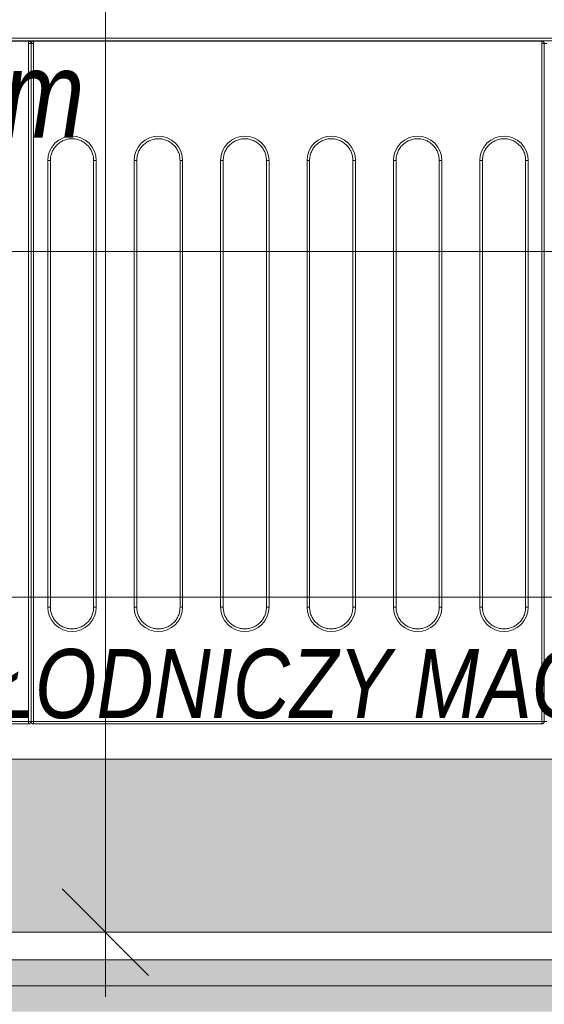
# Model space of a CAD drawing. Header units: millimetres. Extents: x -19278 to 18011, y -32369 to 41467.
# Tile 47 of 64: x -4118 to -3814, y 3004 to 3573. Entities that reach past the tile are written whole.
import ezdxf
from ezdxf.xclip import XClip

# ---------------------------------------------------------------- set-up
doc = ezdxf.new("R2010")
doc.units = ezdxf.units.MM
doc.header["$MEASUREMENT"] = 0
doc.header["$XCLIPFRAME"] = 0
doc.layers.add('2D - Rysunki i Obrazki', color=7, linetype='Continuous')
doc.layers.add('PT.A.01_1_Ściany zewnętrzne', color=7, linetype='Continuous')
for name, color, linetype, lineweight in [('PT.A.01_1_Wnętrze - umeblowanie_Nr_pióra__101_Nr_pióra__252', 252, 'Continuous', 18), ('PT.A.01_1_Wnętrze - umeblowanie_Nr_pióra__1_Nr_pióra__7', 7, 'Continuous', 18), ('PT.A.01_1_Wnętrze - umeblowanie_Nr_pióra__201_Nr_pióra__7', 7, 'Continuous', 18), ('PT.A.01_1_Wymiarowanie_Nr_pióra__40_Nr_pióra__7', 7, 'Continuous', 18), ('PT.A.01_1_Ściany zewnętrzne_Nr_pióra__1_Nr_pióra__7', 7, 'Continuous', 18), ('PT.A.01_1_Ściany zewnętrzne_Nr_pióra__41_Nr_pióra__7', 7, 'Continuous', 18)]:
    doc.layers.add(name, color=color, linetype=linetype, lineweight=lineweight)
doc.layers.add('PT.A.01_1_Wymiarowanie_Nr_pióra__133_Nr_pióra__12', color=7, linetype='Continuous', lineweight=18, true_color=0xb0b000)
doc.layers.add('PT.A.01_1_Ściany wewnętrzne_Nr_pióra__70_Nr_pióra__3', color=7, linetype='Continuous', lineweight=18, true_color=0x00bfbf)
doc.styles.add('GENERATED_STYLE_6', font='txt')

# ---------------------------------------------------------------- blocks, each defined once
blk = doc.blocks.new('Rysunek_1_1', base_point=(2114.36, 3072.6))
at = {"layer": 'PT.A.01_1_Wnętrze - umeblowanie_Nr_pióra__101_Nr_pióra__252', "linetype": 'Continuous'}
blk.add_hatch(color=256, dxfattribs=at).paths.add_polyline_path([(-4456.37, 3145.51), (-4556.37, 3045.51), (-3356.37, 3045.51), (-3456.37, 3145.51)])
at = {"layer": 'PT.A.01_1_Ściany zewnętrzne', "linetype": 'Continuous', "lineweight": 0, "true_color": 0xffffff}
for points in [[(-6006.37, 3014.51), (-3351.37, 3014.51), (-3351.37, 3029.51), (-6006.37, 3029.51)], [(-6006.37, 3014.51), (-6006.37, 2999.51), (-3341.37, 2999.51), (-3341.37, 3014.51)]]:
    blk.add_hatch(color=7, dxfattribs=at).paths.add_polyline_path(points)
at = {"layer": 'PT.A.01_1_Wnętrze - umeblowanie_Nr_pióra__201_Nr_pióra__7', "linetype": 'Continuous'}
for p, q in [((-4112.84, 3560.91), (-4406.84, 3560.91)), ((-4398.84, 3562.51), (-3526.84, 3562.51)), ((-4398.84, 3562.51), (-3526.84, 3562.51)), ((-4398.84, 3561.01), (-3526.84, 3561.01)), ((-4112.84, 3560.88), (-4112.84, 3560.91)), ((-4112.84, 3560.88), (-4112.84, 3560.91)), ((-4112.84, 3559.41), (-4112.84, 3560.88)), ((-4112.84, 3559.41), (-4112.84, 3560.88)), ((-4111.34, 3559.41), (-4112.84, 3559.41)), ((-4112.84, 3167.41), (-4112.84, 3559.41)), ((-4111.34, 3559.41), (-4112.84, 3559.41)), ((-4112.84, 3167.41), (-4112.84, 3559.41)), ((-4111.34, 3559.41), (-4111.34, 3167.41)), ((-4109.84, 3559.41), (-4111.34, 3559.41)), ((-4111.34, 3559.41), (-4111.34, 3167.41)), ((-4109.84, 3559.41), (-4111.34, 3559.41)), ((-3815.84, 3560.91), (-4109.84, 3560.91)), ((-4109.84, 3560.91), (-4109.84, 3560.88)), ((-4109.84, 3560.91), (-4109.84, 3560.88)), ((-4109.84, 3560.88), (-4109.84, 3559.41)), ((-4109.84, 3560.88), (-4109.84, 3559.41)), ((-4109.84, 3559.41), (-4109.84, 3167.41)), ((-4109.84, 3559.41), (-4109.84, 3167.41)), ((-3815.84, 3560.88), (-3815.84, 3560.91)), ((-3815.84, 3560.88), (-3815.84, 3560.91)), ((-3815.84, 3559.41), (-3815.84, 3560.88)), ((-3815.84, 3559.41), (-3815.84, 3560.88)), ((-3814.34, 3559.41), (-3815.84, 3559.41)), ((-3815.84, 3167.41), (-3815.84, 3559.41)), ((-3814.34, 3559.41), (-3815.84, 3559.41)), ((-3815.84, 3167.41), (-3815.84, 3559.41)), ((-3814.34, 3559.41), (-3814.34, 3167.41)), ((-3812.84, 3559.41), (-3814.34, 3559.41)), ((-3814.34, 3559.41), (-3814.34, 3167.41)), ((-3812.84, 3559.41), (-3814.34, 3559.41)), ((-4101.64, 3233.41), (-4101.64, 3491.91)), ((-4101.64, 3491.91), (-4100.14, 3491.91)), ((-4101.64, 3233.41), (-4101.64, 3491.91)), ((-4101.64, 3491.91), (-4100.14, 3491.91)), ((-4100.14, 3233.41), (-4100.14, 3491.91)), ((-4100.14, 3233.41), (-4100.14, 3491.91)), ((-4075.14, 3491.91), (-4075.14, 3233.41)), ((-4075.14, 3491.91), (-4073.64, 3491.91)), ((-4075.14, 3491.91), (-4075.14, 3233.41)), ((-4075.14, 3491.91), (-4073.64, 3491.91)), ((-4073.64, 3491.91), (-4073.64, 3233.41)), ((-4073.64, 3491.91), (-4073.64, 3233.41)), ((-4051.64, 3233.41), (-4051.64, 3491.91)), ((-4051.64, 3491.91), (-4050.14, 3491.91)), ((-4051.64, 3233.41), (-4051.64, 3491.91)), ((-4051.64, 3491.91), (-4050.14, 3491.91)), ((-4050.14, 3233.41), (-4050.14, 3491.91)), ((-4050.14, 3233.41), (-4050.14, 3491.91)), ((-4025.14, 3491.91), (-4025.14, 3233.41)), ((-4025.14, 3491.91), (-4023.64, 3491.91)), ((-4025.14, 3491.91), (-4025.14, 3233.41)), ((-4025.14, 3491.91), (-4023.64, 3491.91)), ((-4023.64, 3491.91), (-4023.64, 3233.41)), ((-4023.64, 3491.91), (-4023.64, 3233.41)), ((-4001.64, 3233.41), (-4001.64, 3491.91)), ((-4001.64, 3491.91), (-4000.14, 3491.91)), ((-4001.64, 3233.41), (-4001.64, 3491.91)), ((-4001.64, 3491.91), (-4000.14, 3491.91)), ((-4000.14, 3233.41), (-4000.14, 3491.91)), ((-4000.14, 3233.41), (-4000.14, 3491.91)), ((-3975.14, 3491.91), (-3975.14, 3233.41)), ((-3975.14, 3491.91), (-3973.64, 3491.91)), ((-3975.14, 3491.91), (-3975.14, 3233.41)), ((-3975.14, 3491.91), (-3973.64, 3491.91)), ((-3973.64, 3491.91), (-3973.64, 3233.41)), ((-3973.64, 3491.91), (-3973.64, 3233.41)), ((-3951.64, 3233.41), (-3951.64, 3491.91)), ((-3951.64, 3491.91), (-3950.14, 3491.91)), ((-3951.64, 3233.41), (-3951.64, 3491.91)), ((-3951.64, 3491.91), (-3950.14, 3491.91)), ((-3950.14, 3233.41), (-3950.14, 3491.91)), ((-3950.14, 3233.41), (-3950.14, 3491.91)), ((-3925.14, 3491.91), (-3925.14, 3233.41)), ((-3925.14, 3491.91), (-3923.64, 3491.91)), ((-3925.14, 3491.91), (-3925.14, 3233.41)), ((-3925.14, 3491.91), (-3923.64, 3491.91)), ((-3923.64, 3491.91), (-3923.64, 3233.41)), ((-3923.64, 3491.91), (-3923.64, 3233.41)), ((-3901.64, 3233.41), (-3901.64, 3491.91)), ((-3901.64, 3491.91), (-3900.14, 3491.91)), ((-3901.64, 3233.41), (-3901.64, 3491.91)), ((-3901.64, 3491.91), (-3900.14, 3491.91)), ((-3900.14, 3233.41), (-3900.14, 3491.91)), ((-3900.14, 3233.41), (-3900.14, 3491.91)), ((-3875.14, 3491.91), (-3875.14, 3233.41)), ((-3875.14, 3491.91), (-3873.64, 3491.91)), ((-3875.14, 3491.91), (-3875.14, 3233.41)), ((-3875.14, 3491.91), (-3873.64, 3491.91)), ((-3873.64, 3491.91), (-3873.64, 3233.41)), ((-3873.64, 3491.91), (-3873.64, 3233.41)), ((-3851.64, 3233.41), (-3851.64, 3491.91)), ((-3851.64, 3491.91), (-3850.14, 3491.91)), ((-3851.64, 3233.41), (-3851.64, 3491.91)), ((-3851.64, 3491.91), (-3850.14, 3491.91)), ((-3850.14, 3233.41), (-3850.14, 3491.91)), ((-3850.14, 3233.41), (-3850.14, 3491.91)), ((-3825.14, 3491.91), (-3825.14, 3233.41)), ((-3825.14, 3491.91), (-3823.64, 3491.91)), ((-3825.14, 3491.91), (-3825.14, 3233.41)), ((-3825.14, 3491.91), (-3823.64, 3491.91)), ((-3823.64, 3491.91), (-3823.64, 3233.41)), ((-3823.64, 3491.91), (-3823.64, 3233.41)), ((-4101.64, 3233.41), (-4100.14, 3233.41)), ((-4101.64, 3233.41), (-4100.14, 3233.41)), ((-4073.64, 3233.41), (-4075.14, 3233.41)), ((-4073.64, 3233.41), (-4075.14, 3233.41)), ((-4051.64, 3233.41), (-4050.14, 3233.41)), ((-4051.64, 3233.41), (-4050.14, 3233.41)), ((-4023.64, 3233.41), (-4025.14, 3233.41)), ((-4023.64, 3233.41), (-4025.14, 3233.41)), ((-4001.64, 3233.41), (-4000.14, 3233.41)), ((-4001.64, 3233.41), (-4000.14, 3233.41)), ((-3973.64, 3233.41), (-3975.14, 3233.41)), ((-3973.64, 3233.41), (-3975.14, 3233.41)), ((-3951.64, 3233.41), (-3950.14, 3233.41)), ((-3951.64, 3233.41), (-3950.14, 3233.41)), ((-3923.64, 3233.41), (-3925.14, 3233.41)), ((-3923.64, 3233.41), (-3925.14, 3233.41)), ((-3901.64, 3233.41), (-3900.14, 3233.41)), ((-3901.64, 3233.41), (-3900.14, 3233.41)), ((-3873.64, 3233.41), (-3875.14, 3233.41)), ((-3873.64, 3233.41), (-3875.14, 3233.41)), ((-3851.64, 3233.41), (-3850.14, 3233.41)), ((-3851.64, 3233.41), (-3850.14, 3233.41)), ((-3823.64, 3233.41), (-3825.14, 3233.41)), ((-3823.64, 3233.41), (-3825.14, 3233.41)), ((-4406.84, 3167.41), (-4112.84, 3167.41)), ((-4406.84, 3167.41), (-4112.84, 3167.41)), ((-4112.84, 3167.41), (-4111.34, 3167.41)), ((-4112.84, 3167.41), (-4112.84, 3166.35)), ((-4112.84, 3167.41), (-4111.34, 3167.41)), ((-4112.84, 3167.41), (-4112.84, 3166.35)), ((-4111.34, 3167.41), (-4109.84, 3167.41)), ((-4111.34, 3167.41), (-4109.84, 3167.41)), ((-4109.84, 3167.41), (-3815.84, 3167.41)), ((-4109.84, 3166.35), (-4109.84, 3167.41)), ((-4109.84, 3167.41), (-3815.84, 3167.41)), ((-4109.84, 3166.35), (-4109.84, 3167.41)), ((-3815.84, 3167.41), (-3814.34, 3167.41)), ((-3815.84, 3167.41), (-3815.84, 3166.35)), ((-3815.84, 3167.41), (-3814.34, 3167.41)), ((-3815.84, 3167.41), (-3815.84, 3166.35)), ((-3814.34, 3167.41), (-3812.84, 3167.41)), ((-3814.34, 3167.41), (-3812.84, 3167.41)), ((-4406.84, 3165.91), (-4112.84, 3165.91)), ((-4406.84, 3165.91), (-4112.84, 3165.91)), ((-4112.84, 3166.35), (-4112.84, 3165.91)), ((-4112.84, 3166.35), (-4112.84, 3165.91)), ((-4109.84, 3165.91), (-4109.84, 3166.35)), ((-4109.84, 3165.91), (-4109.84, 3166.35)), ((-4109.84, 3165.91), (-3815.84, 3165.91)), ((-4109.84, 3165.91), (-3815.84, 3165.91)), ((-3815.84, 3166.35), (-3815.84, 3165.91)), ((-3815.84, 3166.35), (-3815.84, 3165.91))]:
    blk.add_line(p, q, dxfattribs=at)
at = {"layer": 'PT.A.01_1_Wnętrze - umeblowanie_Nr_pióra__201_Nr_pióra__7', "linetype": 'Continuous', "flags": 128}
for points in [[(-4112.54, 3560.84), (-4112.84, 3560.88)], [(-4112.54, 3560.84), (-4112.84, 3560.88)], [(-4111.34, 3559.39), (-4111.44, 3559.93), (-4111.75, 3560.41), (-4111.98, 3560.6), (-4112.24, 3560.75), (-4112.54, 3560.84)], [(-4111.34, 3559.39), (-4111.44, 3559.93), (-4111.75, 3560.41), (-4111.98, 3560.6), (-4112.24, 3560.75), (-4112.54, 3560.84)], [(-4110.15, 3560.84), (-4110.44, 3560.75), (-4110.7, 3560.6), (-4110.93, 3560.41), (-4111.24, 3559.93), (-4111.34, 3559.39)], [(-4110.15, 3560.84), (-4110.44, 3560.75), (-4110.7, 3560.6), (-4110.93, 3560.41), (-4111.24, 3559.93), (-4111.34, 3559.39)], [(-4109.84, 3560.88), (-4110.15, 3560.84)], [(-4109.84, 3560.88), (-4110.15, 3560.84)], [(-3815.54, 3560.84), (-3815.84, 3560.88)], [(-3815.54, 3560.84), (-3815.84, 3560.88)], [(-3814.34, 3559.39), (-3814.44, 3559.93), (-3814.75, 3560.41), (-3814.98, 3560.6), (-3815.24, 3560.75), (-3815.54, 3560.84)], [(-3814.34, 3559.39), (-3814.44, 3559.93), (-3814.75, 3560.41), (-3814.98, 3560.6), (-3815.24, 3560.75), (-3815.54, 3560.84)], [(-4101.64, 3491.91), (-4101.41, 3494.46), (-4100.66, 3497.06), (-4099.36, 3499.57), (-4097.54, 3501.81), (-4095.3, 3503.63), (-4092.79, 3504.93), (-4090.19, 3505.68), (-4087.64, 3505.91), (-4085.09, 3505.68), (-4082.49, 3504.93), (-4079.98, 3503.63), (-4077.74, 3501.81), (-4075.92, 3499.57), (-4074.62, 3497.06), (-4073.87, 3494.46), (-4073.64, 3491.91)], [(-4101.64, 3491.91), (-4101.41, 3494.46), (-4100.66, 3497.06), (-4099.36, 3499.57), (-4097.54, 3501.81), (-4095.3, 3503.63), (-4092.79, 3504.93), (-4090.19, 3505.68), (-4087.64, 3505.91), (-4085.09, 3505.68), (-4082.49, 3504.93), (-4079.98, 3503.63), (-4077.74, 3501.81), (-4075.92, 3499.57), (-4074.62, 3497.06), (-4073.87, 3494.46), (-4073.64, 3491.91)], [(-4051.64, 3491.91), (-4051.41, 3494.46), (-4050.66, 3497.06), (-4049.36, 3499.57), (-4047.54, 3501.81), (-4045.3, 3503.63), (-4042.79, 3504.93), (-4040.19, 3505.68), (-4037.64, 3505.91), (-4035.09, 3505.68), (-4032.49, 3504.93), (-4029.98, 3503.63), (-4027.74, 3501.81), (-4025.92, 3499.57), (-4024.62, 3497.06), (-4023.87, 3494.46), (-4023.64, 3491.91)], [(-4051.64, 3491.91), (-4051.41, 3494.46), (-4050.66, 3497.06), (-4049.36, 3499.57), (-4047.54, 3501.81), (-4045.3, 3503.63), (-4042.79, 3504.93), (-4040.19, 3505.68), (-4037.64, 3505.91), (-4035.09, 3505.68), (-4032.49, 3504.93), (-4029.98, 3503.63), (-4027.74, 3501.81), (-4025.92, 3499.57), (-4024.62, 3497.06), (-4023.87, 3494.46), (-4023.64, 3491.91)], [(-4001.64, 3491.91), (-4001.41, 3494.46), (-4000.66, 3497.06), (-3999.36, 3499.57), (-3997.54, 3501.81), (-3995.3, 3503.63), (-3992.79, 3504.93), (-3990.19, 3505.68), (-3987.64, 3505.91), (-3985.09, 3505.68), (-3982.49, 3504.93), (-3979.98, 3503.63), (-3977.74, 3501.81), (-3975.92, 3499.57), (-3974.62, 3497.06), (-3973.87, 3494.46), (-3973.64, 3491.91)], [(-4001.64, 3491.91), (-4001.41, 3494.46), (-4000.66, 3497.06), (-3999.36, 3499.57), (-3997.54, 3501.81), (-3995.3, 3503.63), (-3992.79, 3504.93), (-3990.19, 3505.68), (-3987.64, 3505.91), (-3985.09, 3505.68), (-3982.49, 3504.93), (-3979.98, 3503.63), (-3977.74, 3501.81), (-3975.92, 3499.57), (-3974.62, 3497.06), (-3973.87, 3494.46), (-3973.64, 3491.91)], [(-3951.64, 3491.91), (-3951.41, 3494.46), (-3950.66, 3497.06), (-3949.36, 3499.57), (-3947.54, 3501.81), (-3945.3, 3503.63), (-3942.79, 3504.93), (-3940.19, 3505.68), (-3937.64, 3505.91), (-3935.09, 3505.68), (-3932.49, 3504.93), (-3929.98, 3503.63), (-3927.74, 3501.81), (-3925.92, 3499.57), (-3924.62, 3497.06), (-3923.87, 3494.46), (-3923.64, 3491.91)], [(-3951.64, 3491.91), (-3951.41, 3494.46), (-3950.66, 3497.06), (-3949.36, 3499.57), (-3947.54, 3501.81), (-3945.3, 3503.63), (-3942.79, 3504.93), (-3940.19, 3505.68), (-3937.64, 3505.91), (-3935.09, 3505.68), (-3932.49, 3504.93), (-3929.98, 3503.63), (-3927.74, 3501.81), (-3925.92, 3499.57), (-3924.62, 3497.06), (-3923.87, 3494.46), (-3923.64, 3491.91)], [(-3901.64, 3491.91), (-3901.41, 3494.46), (-3900.66, 3497.06), (-3899.36, 3499.57), (-3897.54, 3501.81), (-3895.3, 3503.63), (-3892.79, 3504.93), (-3890.19, 3505.68), (-3887.64, 3505.91), (-3885.09, 3505.68), (-3882.49, 3504.93), (-3879.98, 3503.63), (-3877.74, 3501.81), (-3875.92, 3499.57), (-3874.62, 3497.06), (-3873.87, 3494.46), (-3873.64, 3491.91)], [(-3901.64, 3491.91), (-3901.41, 3494.46), (-3900.66, 3497.06), (-3899.36, 3499.57), (-3897.54, 3501.81), (-3895.3, 3503.63), (-3892.79, 3504.93), (-3890.19, 3505.68), (-3887.64, 3505.91), (-3885.09, 3505.68), (-3882.49, 3504.93), (-3879.98, 3503.63), (-3877.74, 3501.81), (-3875.92, 3499.57), (-3874.62, 3497.06), (-3873.87, 3494.46), (-3873.64, 3491.91)], [(-3851.64, 3491.91), (-3851.41, 3494.46), (-3850.66, 3497.06), (-3849.36, 3499.57), (-3847.54, 3501.81), (-3845.3, 3503.63), (-3842.79, 3504.93), (-3840.19, 3505.68), (-3837.64, 3505.91), (-3835.09, 3505.68), (-3832.49, 3504.93), (-3829.98, 3503.63), (-3827.74, 3501.81), (-3825.92, 3499.57), (-3824.62, 3497.06), (-3823.87, 3494.46), (-3823.64, 3491.91)], [(-3851.64, 3491.91), (-3851.41, 3494.46), (-3850.66, 3497.06), (-3849.36, 3499.57), (-3847.54, 3501.81), (-3845.3, 3503.63), (-3842.79, 3504.93), (-3840.19, 3505.68), (-3837.64, 3505.91), (-3835.09, 3505.68), (-3832.49, 3504.93), (-3829.98, 3503.63), (-3827.74, 3501.81), (-3825.92, 3499.57), (-3824.62, 3497.06), (-3823.87, 3494.46), (-3823.64, 3491.91)], [(-4073.64, 3233.41), (-4073.87, 3230.86), (-4074.62, 3228.26), (-4075.92, 3225.75), (-4077.74, 3223.51), (-4079.98, 3221.69), (-4082.49, 3220.39), (-4085.09, 3219.64), (-4087.64, 3219.41), (-4090.19, 3219.64), (-4092.79, 3220.39), (-4095.3, 3221.69), (-4097.54, 3223.51), (-4099.36, 3225.75), (-4100.66, 3228.26), (-4101.41, 3230.86), (-4101.64, 3233.41)], [(-4073.64, 3233.41), (-4073.87, 3230.86), (-4074.62, 3228.26), (-4075.92, 3225.75), (-4077.74, 3223.51), (-4079.98, 3221.69), (-4082.49, 3220.39), (-4085.09, 3219.64), (-4087.64, 3219.41), (-4090.19, 3219.64), (-4092.79, 3220.39), (-4095.3, 3221.69), (-4097.54, 3223.51), (-4099.36, 3225.75), (-4100.66, 3228.26), (-4101.41, 3230.86), (-4101.64, 3233.41)], [(-4023.64, 3233.41), (-4023.87, 3230.86), (-4024.62, 3228.26), (-4025.92, 3225.75), (-4027.74, 3223.51), (-4029.98, 3221.69), (-4032.49, 3220.39), (-4035.09, 3219.64), (-4037.64, 3219.41), (-4040.19, 3219.64), (-4042.79, 3220.39), (-4045.3, 3221.69), (-4047.54, 3223.51), (-4049.36, 3225.75), (-4050.66, 3228.26), (-4051.41, 3230.86), (-4051.64, 3233.41)], [(-4023.64, 3233.41), (-4023.87, 3230.86), (-4024.62, 3228.26), (-4025.92, 3225.75), (-4027.74, 3223.51), (-4029.98, 3221.69), (-4032.49, 3220.39), (-4035.09, 3219.64), (-4037.64, 3219.41), (-4040.19, 3219.64), (-4042.79, 3220.39), (-4045.3, 3221.69), (-4047.54, 3223.51), (-4049.36, 3225.75), (-4050.66, 3228.26), (-4051.41, 3230.86), (-4051.64, 3233.41)], [(-3973.64, 3233.41), (-3973.87, 3230.86), (-3974.62, 3228.26), (-3975.92, 3225.75), (-3977.74, 3223.51), (-3979.98, 3221.69), (-3982.49, 3220.39), (-3985.09, 3219.64), (-3987.64, 3219.41), (-3990.19, 3219.64), (-3992.79, 3220.39), (-3995.3, 3221.69), (-3997.54, 3223.51), (-3999.36, 3225.75), (-4000.66, 3228.26), (-4001.41, 3230.86), (-4001.64, 3233.41)], [(-3973.64, 3233.41), (-3973.87, 3230.86), (-3974.62, 3228.26), (-3975.92, 3225.75), (-3977.74, 3223.51), (-3979.98, 3221.69), (-3982.49, 3220.39), (-3985.09, 3219.64), (-3987.64, 3219.41), (-3990.19, 3219.64), (-3992.79, 3220.39), (-3995.3, 3221.69), (-3997.54, 3223.51), (-3999.36, 3225.75), (-4000.66, 3228.26), (-4001.41, 3230.86), (-4001.64, 3233.41)], [(-3923.64, 3233.41), (-3923.87, 3230.86), (-3924.62, 3228.26), (-3925.92, 3225.75), (-3927.74, 3223.51), (-3929.98, 3221.69), (-3932.49, 3220.39), (-3935.09, 3219.64), (-3937.64, 3219.41), (-3940.19, 3219.64), (-3942.79, 3220.39), (-3945.3, 3221.69), (-3947.54, 3223.51), (-3949.36, 3225.75), (-3950.66, 3228.26), (-3951.41, 3230.86), (-3951.64, 3233.41)], [(-3923.64, 3233.41), (-3923.87, 3230.86), (-3924.62, 3228.26), (-3925.92, 3225.75), (-3927.74, 3223.51), (-3929.98, 3221.69), (-3932.49, 3220.39), (-3935.09, 3219.64), (-3937.64, 3219.41), (-3940.19, 3219.64), (-3942.79, 3220.39), (-3945.3, 3221.69), (-3947.54, 3223.51), (-3949.36, 3225.75), (-3950.66, 3228.26), (-3951.41, 3230.86), (-3951.64, 3233.41)], [(-3873.64, 3233.41), (-3873.87, 3230.86), (-3874.62, 3228.26), (-3875.92, 3225.75), (-3877.74, 3223.51), (-3879.98, 3221.69), (-3882.49, 3220.39), (-3885.09, 3219.64), (-3887.64, 3219.41), (-3890.19, 3219.64), (-3892.79, 3220.39), (-3895.3, 3221.69), (-3897.54, 3223.51), (-3899.36, 3225.75), (-3900.66, 3228.26), (-3901.41, 3230.86), (-3901.64, 3233.41)], [(-3873.64, 3233.41), (-3873.87, 3230.86), (-3874.62, 3228.26), (-3875.92, 3225.75), (-3877.74, 3223.51), (-3879.98, 3221.69), (-3882.49, 3220.39), (-3885.09, 3219.64), (-3887.64, 3219.41), (-3890.19, 3219.64), (-3892.79, 3220.39), (-3895.3, 3221.69), (-3897.54, 3223.51), (-3899.36, 3225.75), (-3900.66, 3228.26), (-3901.41, 3230.86), (-3901.64, 3233.41)], [(-3823.64, 3233.41), (-3823.87, 3230.86), (-3824.62, 3228.26), (-3825.92, 3225.75), (-3827.74, 3223.51), (-3829.98, 3221.69), (-3832.49, 3220.39), (-3835.09, 3219.64), (-3837.64, 3219.41), (-3840.19, 3219.64), (-3842.79, 3220.39), (-3845.3, 3221.69), (-3847.54, 3223.51), (-3849.36, 3225.75), (-3850.66, 3228.26), (-3851.41, 3230.86), (-3851.64, 3233.41)], [(-3823.64, 3233.41), (-3823.87, 3230.86), (-3824.62, 3228.26), (-3825.92, 3225.75), (-3827.74, 3223.51), (-3829.98, 3221.69), (-3832.49, 3220.39), (-3835.09, 3219.64), (-3837.64, 3219.41), (-3840.19, 3219.64), (-3842.79, 3220.39), (-3845.3, 3221.69), (-3847.54, 3223.51), (-3849.36, 3225.75), (-3850.66, 3228.26), (-3851.41, 3230.86), (-3851.64, 3233.41)]]:
    blk.add_lwpolyline(points, dxfattribs=at)
at = {"layer": 'PT.A.01_1_Wnętrze - umeblowanie_Nr_pióra__201_Nr_pióra__7', "linetype": 'Continuous'}
for centre, radius, start, end in [((-4087.64, 3491.91), 12.5, 360, 180), ((-4087.64, 3491.91), 12.5, 360, 180), ((-4037.64, 3491.91), 12.5, 360, 180), ((-4037.64, 3491.91), 12.5, 360, 180), ((-3987.64, 3491.91), 12.5, 360, 180), ((-3987.64, 3491.91), 12.5, 360, 180), ((-3937.64, 3491.91), 12.5, 360, 180), ((-3937.64, 3491.91), 12.5, 360, 180), ((-3887.64, 3491.91), 12.5, 360, 180), ((-3887.64, 3491.91), 12.5, 360, 180), ((-3837.64, 3491.91), 12.5, 360, 180), ((-3837.64, 3491.91), 12.5, 360, 180), ((-4087.64, 3233.41), 12.5, 180, 360), ((-4087.64, 3233.41), 12.5, 180, 360), ((-4037.64, 3233.41), 12.5, 180, 360), ((-4037.64, 3233.41), 12.5, 180, 360), ((-3987.64, 3233.41), 12.5, 180, 360), ((-3987.64, 3233.41), 12.5, 180, 360), ((-3937.64, 3233.41), 12.5, 180, 360), ((-3937.64, 3233.41), 12.5, 180, 360), ((-3887.64, 3233.41), 12.5, 180, 360), ((-3887.64, 3233.41), 12.5, 180, 360), ((-3837.64, 3233.41), 12.5, 180, 360), ((-3837.64, 3233.41), 12.5, 180, 360), ((-4112.84, 3167.41), 1.5, 270, 0), ((-4112.84, 3167.41), 1.5, 270, 0), ((-4109.84, 3167.41), 1.5, 180, 270), ((-4109.84, 3167.41), 1.5, 180, 270), ((-3815.84, 3167.41), 1.5, 270, 0), ((-3815.84, 3167.41), 1.5, 270, 0)]:
    blk.add_arc(centre, radius, start, end, dxfattribs=at)
at = {"layer": 'PT.A.01_1_Wymiarowanie_Nr_pióra__133_Nr_pióra__12', "linetype": 'Continuous'}
for p, q in [((-4068.33, 4645.51), (-4068.33, 3045.51)), ((-4093.33, 3070.51), (-4043.33, 3020.51)), ((-4115.21, 3045.51), (-4021.46, 3045.51)), ((-4068.33, 3045.51), (-4068.33, 3008.01))]:
    blk.add_line(p, q, dxfattribs=at)
at = {"layer": 'PT.A.01_1_Wymiarowanie_Nr_pióra__40_Nr_pióra__7', "linetype": 'Continuous'}
for p, q in [((-3351.37, 3439.16), (-7236.37, 3439.16)), ((-3351.37, 3439.16), (-7236.37, 3439.16)), ((-3351.37, 3439.16), (-7236.37, 3439.16)), ((-3351.37, 3239.16), (-5851.37, 3239.16)), ((-3351.37, 3239.16), (-5851.37, 3239.16))]:
    blk.add_line(p, q, dxfattribs=at)
at = {"layer": 'PT.A.01_1_Ściany wewnętrzne_Nr_pióra__70_Nr_pióra__3', "linetype": 'Continuous', "flags": 128}
for points in [[(-4506.37, 3631.03), (-4556.37, 3631.03), (-4556.37, 3045.51), (-3356.37, 3045.51), (-3356.37, 4645.51), (-4556.37, 4645.51), (-4556.37, 4545.51), (-4556.37, 4331.03), (-4506.37, 4331.03)], [(-4506.37, 4331.03), (-4456.37, 4331.03), (-4456.37, 4545.51), (-3456.37, 4545.51), (-3456.37, 3145.51), (-4456.37, 3145.51), (-4456.37, 3631.03), (-4506.37, 3631.03)]]:
    blk.add_lwpolyline(points, dxfattribs=at)
at = {"layer": 'PT.A.01_1_Ściany zewnętrzne_Nr_pióra__1_Nr_pióra__7', "linetype": 'Continuous', "flags": 128}
blk.add_lwpolyline([(-3351.37, 3029.51), (-6006.37, 3029.51)], dxfattribs=at)
at = {"layer": 'PT.A.01_1_Ściany zewnętrzne_Nr_pióra__41_Nr_pióra__7', "linetype": 'Continuous'}
blk.add_line((-3341.37, 3014.51), (-6006.37, 3014.51), dxfattribs=at)
at = {"layer": 'PT.A.01_1_Wnętrze - umeblowanie_Nr_pióra__1_Nr_pióra__7', "linetype": 'Continuous', "style": 'GENERATED_STYLE_6'}
for s, insert, char_height, attachment_point in [('\\A1;{\\fArial Narrow|b0|i1|c238|p34;960x408mm}', (-4395.54, 3555.1), 50, 1), ('\\A1;{\\fArial Narrow|b0|i1|c238|p34;REGAŁ CHŁODNICZY MAGAZYNOWY}', (-3961.53, 3209.28), 40, 2)]:
    blk.add_mtext(s, dxfattribs=dict(at, insert=insert, char_height=char_height, attachment_point=attachment_point))

msp = doc.modelspace()

# ---------------------------------------------------------------- block references
at = {"layer": '2D - Rysunki i Obrazki', "color": 151, "linetype": 'Continuous', "lineweight": 13, "true_color": 0x80c2ff}
ref = msp.add_blockref('Rysunek_1_1', (2114.36, 3072.6), dxfattribs=at)
XClip(ref).set_block_clipping_path([(-11177.5234049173, -36557.2258517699), (29952.3944637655, -28108.1790241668), (15406.2423630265, 42702.4169420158), (-25723.6755056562, 34253.3701144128)])

doc.saveas('drawing.dxf')
